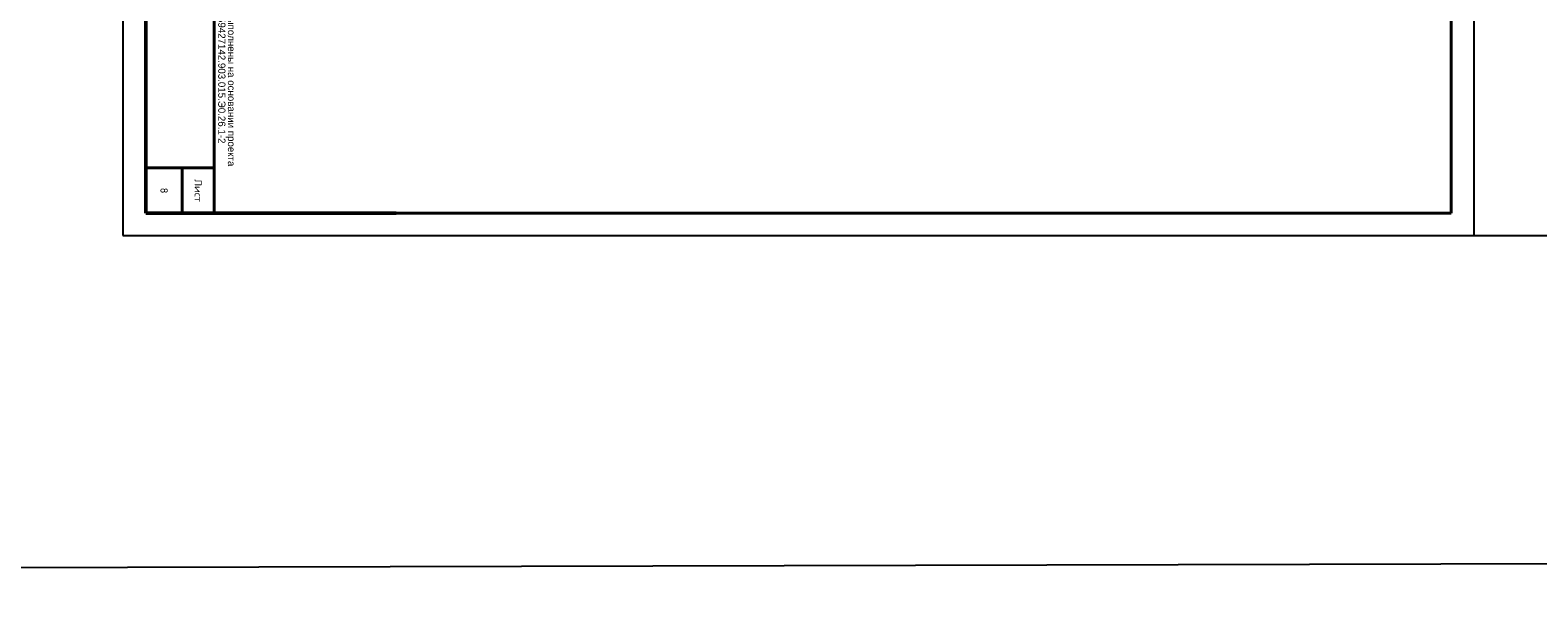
# Model space of a CAD drawing. Header units: millimetres. Extents: x 7700 to 12777, y -2533 to 2568.
# Tile 14 of 74: x 10913 to 11244, y -1612 to -1486. Entities that reach past the tile are written whole.
import ezdxf

# ---------------------------------------------------------------- set-up
doc = ezdxf.new("R2010")
doc.units = ezdxf.units.MM
doc.layers.add('основная 0.5', color=7, linetype='Continuous', lineweight=50)
doc.styles.add('SIMPLEX', font='txt', dxfattribs={"height": 5})

msp = doc.modelspace()

# ---------------------------------------------------------------- linework, layer by layer
for p, q in [((10933.15, -1110.77), (10933.15, -1530.78)), ((11230.2, -1110.77), (11230.2, -1530.78)), ((10933.15, -1530.78), (11230.2, -1530.78)), ((10933.15, -1530.78), (11230.2, -1530.78))]:
    msp.add_line(p, q)
at = {"lineweight": 40}
for p, q in [((10938.2, -1130.77), (10938.2, -1525.86)), ((11225.2, -1130.77), (11225.2, -1525.86)), ((10953.2, -1515.86), (10938.2, -1515.86)), ((10946.2, -1515.86), (10946.2, -1525.86)), ((11225.2, -1525.86), (10938.2, -1525.86))]:
    msp.add_line(p, q, dxfattribs=at)
at = {"color": 1}
msp.add_line((11230.2, -1530.78), (11258.31, -1530.73), dxfattribs=at)
at = {"color": 2}
msp.add_lwpolyline([(7699.67, -1094.2), (11550.27, -1084.4), (11550.27, -1602.23), (7699.67, -1612.03)], close=True, dxfattribs=at)
at = {"layer": 'основная 0.5', "color": 0}
for p, q in [((10938.2, -1340.86), (10938.2, -1525.86)), ((10938.2, -1525.86), (10993.2, -1525.86))]:
    msp.add_line(p, q, dxfattribs=at)
at = {"layer": 'основная 0.5', "lineweight": 40}
msp.add_line((10953.2, -1405.86), (10953.2, -1525.86), dxfattribs=at)

# ---------------------------------------------------------------- texts
at = {"lineweight": 35, "char_height": 1.6, "attachment_point": 5, "rotation": 270, "line_spacing_factor": 0.8, "style": 'SIMPLEX'}
for s, insert, width in [('\\pi-4.8,l6.4,t6.4;*^IСхемы выполнены на основании проекта 59427142.903.015.Э0.26.1-2', (10955.96, -1493.38), 64.5299), ('{\\Fromans|c204;8}', (10942.2, -1520.86), 10), ('{\\Fromans|c204;Лист}', (10949.7, -1520.86), 10)]:
    msp.add_mtext(s, dxfattribs=dict(at, insert=insert, width=width))

doc.saveas('drawing.dxf')
